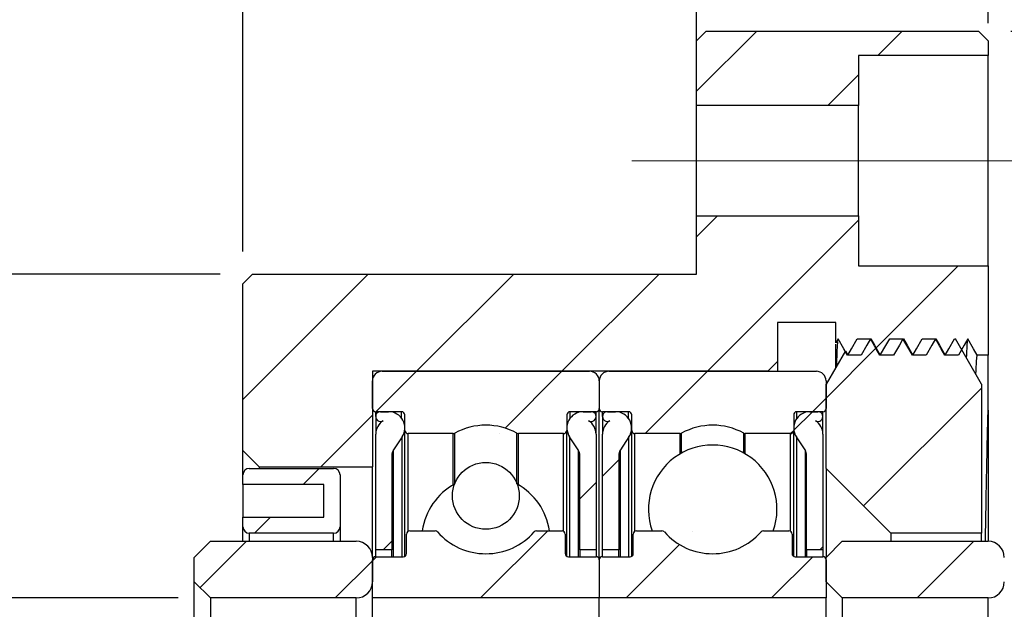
# Model space of a CAD drawing. Header units: millimetres. Extents: x 25 to 346, y 41 to 192.
# Tile 4 of 14: x 43 to 73, y 93 to 111. Entities that reach past the tile are written whole.
import ezdxf

# ---------------------------------------------------------------- set-up
doc = ezdxf.new("R2010")
doc.units = ezdxf.units.MM
doc.linetypes.add('CENTERX2', pattern=[20.32, 12.7, -2.54, 2.54, -2.54])
doc.layers.add('FORMAT', color=7, linetype='Continuous')
doc.styles.add('SLDTEXTSTYLE0', font='TXT', dxfattribs={"width": 0.75})
doc.dimstyles.new('SLDDIMSTYLE1', dxfattribs={"dimtxt": 3.5, "dimasz": 2.5, "dimexe": 0, "dimexo": 0.0625, "dimgap": 0.875, "dimtad": 1, "dimrnd": 1e-09, "dimzin": 12, "dimdsep": 46, "dimtxsty": 'SLDTEXTSTYLE0', "dimsah": 1, "dimcen": 0.09, "dimadec": 0, "dimazin": 3, "dimtfac": 1, "dimtmove": 0, "dimatfit": 0, "dimfxl": 1, "dimfrac": 2, "dimtolj": 1, "dimtzin": 12, "dimarcsym": 0})
doc.dimstyles.new('SLDDIMSTYLE2', dxfattribs={"dimtxt": 3.5, "dimasz": 2.5, "dimexe": 0, "dimexo": 0.0625, "dimgap": 0.875, "dimtad": 1, "dimrnd": 1e-09, "dimzin": 12, "dimdsep": 46, "dimtxsty": 'SLDTEXTSTYLE0', "dimsah": 1, "dimcen": 0.09, "dimadec": 0, "dimazin": 3, "dimtfac": 1, "dimtofl": 0, "dimtmove": 0, "dimatfit": 3, "dimfxl": 1, "dimfrac": 2, "dimtolj": 1, "dimtzin": 12, "dimarcsym": 0})
doc.dimstyles.new('SLDDIMSTYLE5', dxfattribs={"dimtxt": 3.5, "dimasz": 2.5, "dimexe": 0, "dimexo": 0.0625, "dimgap": 0.875, "dimtad": 1, "dimdec": 3, "dimrnd": 1e-09, "dimzin": 12, "dimdsep": 46, "dimtxsty": 'SLDTEXTSTYLE0', "dimsah": 1, "dimcen": 0.09, "dimadec": 0, "dimazin": 3, "dimtol": 1, "dimtp": -0.007, "dimtm": 0.02, "dimtfac": 1, "dimtdec": 3, "dimtmove": 0, "dimatfit": 0, "dimfxl": 1, "dimfrac": 2, "dimtolj": 1, "dimtzin": 0, "dimarcsym": 0})

# ---------------------------------------------------------------- blocks, each defined once
blk = doc.blocks.new('_D_11')
at = {"layer": 'FORMAT', "color": 7}
for p, q in [((42.018, 92.957), (42.018, 98.457)), ((47.697, 92.957), (41.018, 92.957)), ((42.018, 92.957), (42.018, 84.957)), ((47.697, 84.957), (41.018, 84.957)), ((42.018, 84.957), (42.018, 79.457))]:
    blk.add_line(p, q, dxfattribs=at)
for points in [[(42.018, 92.957), (42.268, 95.457), (41.768, 95.457)], [(42.018, 84.957), (41.768, 82.457), (42.268, 82.457)]]:
    blk.add_solid(points, dxfattribs=at)
at = {"layer": 'FORMAT', "color": 7, "char_height": 3.5, "attachment_point": 1, "rotation": 90, "style": 'SLDTEXTSTYLE0'}
for s, insert in [('8', (37.453, 90.194)), ('%%c', (37.506, 84.915))]:
    blk.add_mtext(s, dxfattribs=dict(at, insert=insert))
blk = doc.blocks.new('_D_12')
at = {"layer": 'FORMAT', "color": 7}
for p, q in [((34.4, 102.957), (34.4, 108.457)), ((48.997, 102.957), (33.4, 102.957)), ((34.4, 102.957), (34.4, 74.957)), ((48.997, 74.957), (33.4, 74.957)), ((34.4, 74.957), (34.4, 69.457))]:
    blk.add_line(p, q, dxfattribs=at)
for points in [[(34.4, 102.957), (34.65, 105.457), (34.15, 105.457)], [(34.4, 74.957), (34.15, 72.457), (34.65, 72.457)]]:
    blk.add_solid(points, dxfattribs=at)
at = {"layer": 'FORMAT', "color": 7, "char_height": 3.5, "attachment_point": 1, "rotation": 90, "style": 'SLDTEXTSTYLE0'}
for s, insert in [('0.007', (25.362, 88.299)), ('0.020', (29.888, 88.299)), ('-', (25.362, 86.748)), ('-', (29.888, 86.748)), ('28', (29.835, 80.283)), ('%%c', (29.888, 75.005))]:
    blk.add_mtext(s, dxfattribs=dict(at, insert=insert))
blk = doc.blocks.new('_D_13')
at = {"layer": 'FORMAT', "color": 7}
for p, q in [((49.697, 103.657), (49.697, 116.644)), ((63.697, 109.157), (63.697, 116.644)), ((49.697, 115.644), (44.197, 115.644)), ((49.697, 115.644), (63.697, 115.644)), ((63.697, 115.644), (69.197, 115.644))]:
    blk.add_line(p, q, dxfattribs=at)
for points in [[(49.697, 115.644), (47.197, 115.894), (47.197, 115.394)], [(63.697, 115.644), (66.197, 115.394), (66.197, 115.894)]]:
    blk.add_solid(points, dxfattribs=at)
at = {"layer": 'FORMAT', "color": 7, "insert": (53.059, 120.156), "char_height": 3.5, "attachment_point": 1, "style": 'SLDTEXTSTYLE0'}
blk.add_mtext('14', dxfattribs=at)
blk = doc.blocks.new('_D_14')
at = {"layer": 'FORMAT', "color": 7}
for p, q in [((63.697, 109.157), (63.697, 116.644)), ((72.697, 110.707), (72.697, 116.644)), ((63.697, 115.644), (58.197, 115.644)), ((63.697, 115.644), (72.697, 115.644)), ((72.697, 115.644), (78.197, 115.644))]:
    blk.add_line(p, q, dxfattribs=at)
for points in [[(63.697, 115.644), (61.197, 115.894), (61.197, 115.394)], [(72.697, 115.644), (75.197, 115.394), (75.197, 115.894)]]:
    blk.add_solid(points, dxfattribs=at)
at = {"layer": 'FORMAT', "color": 7, "insert": (67.323, 120.156), "char_height": 3.5, "attachment_point": 1, "style": 'SLDTEXTSTYLE0'}
blk.add_mtext('9', dxfattribs=at)
blk = doc.blocks.new('_D_15')
at = {"layer": 'FORMAT', "color": 7}
for p, q in [((49.697, 103.657), (49.697, 124.26)), ((72.697, 110.707), (72.697, 124.26)), ((72.697, 123.26), (49.697, 123.26))]:
    blk.add_line(p, q, dxfattribs=at)
for points in [[(49.697, 123.26), (52.197, 123.01), (52.197, 123.51)], [(72.697, 123.26), (70.197, 123.51), (70.197, 123.01)]]:
    blk.add_solid(points, dxfattribs=at)
at = {"layer": 'FORMAT', "color": 7, "insert": (58.856, 127.771), "char_height": 3.5, "attachment_point": 1, "style": 'SLDTEXTSTYLE0'}
blk.add_mtext('23', dxfattribs=at)
blk = doc.blocks.new('_D_16')
at = {"layer": 'FORMAT', "color": 7}
for p, q in [((72.697, 110.707), (72.697, 124.26)), ((79.697, 97.857), (79.697, 124.26)), ((72.697, 123.26), (67.197, 123.26)), ((72.697, 123.26), (79.697, 123.26)), ((79.697, 123.26), (85.197, 123.26))]:
    blk.add_line(p, q, dxfattribs=at)
for centre, start, end in [((80.883, 126.038), 153.4349, 206.5651), ((72.356, 126.038), 333.4349, 26.5651)]:
    blk.add_arc(centre, 6.212, start, end, dxfattribs=at)
for points in [[(72.697, 123.26), (70.197, 123.51), (70.197, 123.01)], [(79.697, 123.26), (82.197, 123.01), (82.197, 123.51)]]:
    blk.add_solid(points, dxfattribs=at)
at = {"layer": 'FORMAT', "color": 7, "insert": (75.326, 127.771), "char_height": 3.5, "attachment_point": 1, "style": 'SLDTEXTSTYLE0'}
blk.add_mtext('7', dxfattribs=at)
blk = doc.blocks.new('_D_17')
at = {"layer": 'FORMAT', "color": 7}
for p, q in [((73.397, 110.457), (98.744, 110.457)), ((97.744, 110.457), (97.744, 67.457)), ((73.397, 67.457), (98.744, 67.457))]:
    blk.add_line(p, q, dxfattribs=at)
for points in [[(97.744, 110.457), (97.494, 107.957), (97.994, 107.957)], [(97.744, 67.457), (97.994, 69.957), (97.494, 69.957)]]:
    blk.add_solid(points, dxfattribs=at)
at = {"layer": 'FORMAT', "color": 7, "char_height": 3.5, "attachment_point": 1, "rotation": 90, "style": 'SLDTEXTSTYLE0'}
for s, insert in [('43', (93.178, 89.752)), ('%%c', (93.232, 84.474))]:
    blk.add_mtext(s, dxfattribs=dict(at, insert=insert))

msp = doc.modelspace()

# ---------------------------------------------------------------- hatches: boundary and pattern name
at = {"linetype": 'Continuous', "lineweight": 18}
h = msp.add_hatch(dxfattribs=at)
h.set_pattern_fill('ANSI31', style=0)
h.paths.add_polyline_path([(63.69723, 110.15714), (63.69723, 108.15714), (68.69723, 108.15714), (68.69723, 109.70714), (72.69723, 109.70714), (72.69723, 110.15714), (72.39723, 110.45714), (63.99723, 110.45714)], flags=0)
h = msp.add_hatch(dxfattribs=at)
h.set_pattern_fill('ANSI31', style=0)
edge = h.paths.add_edge_path(flags=0)
edge.add_line((69.35946, 100.45714), (69.78206, 100.45714))
edge.add_spline(control_points=[(69.78206, 100.45714), (69.84063, 100.55859), (69.89921, 100.66004), (69.95779, 100.76149), (69.99545, 100.8267), (70.0331, 100.89192), (70.07076, 100.95714)], knot_values=[0, 0, 0, 0, 0.00035144, 0.00035144, 0.00035144, 0.00057736, 0.00057736, 0.00057736, 0.00057736], weights=[1, 1, 1, 1, 1, 1, 1], degree=3, periodic=0)
edge.add_spline(control_points=[(70.07076, 100.95714), (70.12934, 100.85569), (70.18791, 100.75424), (70.24649, 100.65279), (70.28415, 100.58757), (70.32181, 100.52236), (70.35946, 100.45714)], knot_values=[0, 0, 0, 0, 0.00035144, 0.00035144, 0.00035144, 0.00057736, 0.00057736, 0.00057736, 0.00057736], weights=[1, 1, 1, 1, 1, 1, 1], degree=3, periodic=0)
edge.add_line((70.35946, 100.45714), (70.78206, 100.45714))
edge.add_spline(control_points=[(70.78206, 100.45714), (70.84063, 100.55859), (70.89921, 100.66004), (70.95779, 100.76149), (70.99545, 100.8267), (71.0331, 100.89192), (71.07076, 100.95714)], knot_values=[0, 0, 0, 0, 0.00035144, 0.00035144, 0.00035144, 0.00057736, 0.00057736, 0.00057736, 0.00057736], weights=[1, 1, 1, 1, 1, 1, 1], degree=3, periodic=0)
edge.add_spline(control_points=[(71.07076, 100.95714), (71.12934, 100.85569), (71.18791, 100.75424), (71.24649, 100.65279), (71.28415, 100.58757), (71.32181, 100.52236), (71.35946, 100.45714)], knot_values=[0, 0, 0, 0, 0.00035144, 0.00035144, 0.00035144, 0.00057736, 0.00057736, 0.00057736, 0.00057736], weights=[1, 1, 1, 1, 1, 1, 1], degree=3, periodic=0)
edge.add_line((71.35946, 100.45714), (71.78206, 100.45714))
edge.add_spline(control_points=[(71.78206, 100.45714), (71.84063, 100.55859), (71.89921, 100.66004), (71.95779, 100.76149), (71.99545, 100.8267), (72.0331, 100.89192), (72.07076, 100.95714)], knot_values=[0, 0, 0, 0, 0.00035144, 0.00035144, 0.00035144, 0.00057736, 0.00057736, 0.00057736, 0.00057736], weights=[1, 1, 1, 1, 1, 1, 1], degree=3, periodic=0)
edge.add_spline(control_points=[(72.07076, 100.95714), (72.12934, 100.85569), (72.18791, 100.75424), (72.24649, 100.65279), (72.28415, 100.58757), (72.32181, 100.52236), (72.35946, 100.45714)], knot_values=[0, 0, 0, 0, 0.00035144, 0.00035144, 0.00035144, 0.00057736, 0.00057736, 0.00057736, 0.00057736], weights=[1, 1, 1, 1, 1, 1, 1], degree=3, periodic=0)
edge.add_line((72.35946, 100.45714), (72.69723, 100.45714))
edge.add_line((72.69723, 100.45714), (72.69723, 103.20714))
edge.add_line((72.69723, 103.20714), (68.69723, 103.20714))
edge.add_line((68.69723, 103.20714), (68.69723, 104.75714))
edge.add_line((68.69723, 104.75714), (63.69723, 104.75714))
edge.add_line((63.69723, 104.75714), (63.69723, 102.95714))
edge.add_line((63.69723, 102.95714), (49.99723, 102.95714))
edge.add_line((49.99723, 102.95714), (49.69723, 102.65714))
edge.add_line((49.69723, 102.65714), (49.69723, 97.50714))
edge.add_line((49.69723, 97.50714), (50.19723, 97.00714))
edge.add_line((50.19723, 97.00714), (53.69723, 97.00714))
edge.add_line((53.69723, 97.00714), (53.69723, 99.95714))
edge.add_line((53.69723, 99.95714), (65.89723, 99.95714))
edge.add_line((65.89723, 99.95714), (66.19723, 100.25714))
edge.add_line((66.19723, 100.25714), (66.19723, 101.45714))
edge.add_line((66.19723, 101.45714), (67.99723, 101.45714))
edge.add_line((67.99723, 101.45714), (67.99723, 100.82979))
edge.add_spline(control_points=[(67.99723, 100.82979), (68.02174, 100.87224), (68.04625, 100.91469), (68.07076, 100.95714)], knot_values=[0.00043031, 0.00043031, 0.00043031, 0.00043031, 0.00057736, 0.00057736, 0.00057736, 0.00057736], weights=[1, 1, 1, 1], degree=3, periodic=0)
edge.add_spline(control_points=[(68.07076, 100.95714), (68.12934, 100.85569), (68.18791, 100.75424), (68.24649, 100.65279), (68.28415, 100.58757), (68.32181, 100.52236), (68.35946, 100.45714)], knot_values=[0, 0, 0, 0, 0.00035144, 0.00035144, 0.00035144, 0.00057736, 0.00057736, 0.00057736, 0.00057736], weights=[1, 1, 1, 1, 1, 1, 1], degree=3, periodic=0)
edge.add_line((68.35946, 100.45714), (68.78206, 100.45714))
edge.add_spline(control_points=[(68.78206, 100.45714), (68.84063, 100.55859), (68.89921, 100.66004), (68.95779, 100.76149), (68.99545, 100.8267), (69.0331, 100.89192), (69.07076, 100.95714)], knot_values=[0, 0, 0, 0, 0.00035144, 0.00035144, 0.00035144, 0.00057736, 0.00057736, 0.00057736, 0.00057736], weights=[1, 1, 1, 1, 1, 1, 1], degree=3, periodic=0)
edge.add_spline(control_points=[(69.07076, 100.95714), (69.12934, 100.85569), (69.18791, 100.75424), (69.24649, 100.65279), (69.28415, 100.58757), (69.32181, 100.52236), (69.35946, 100.45714)], knot_values=[0, 0, 0, 0, 0.00035144, 0.00035144, 0.00035144, 0.00057736, 0.00057736, 0.00057736, 0.00057736], weights=[1, 1, 1, 1, 1, 1, 1], degree=3, periodic=0)
h = msp.add_hatch(dxfattribs=at)
h.set_pattern_fill('ANSI31', style=0)
edge = h.paths.add_edge_path(flags=0)
edge.add_spline(control_points=[(71.65947, 100.95714), (71.60089, 100.85569), (71.54231, 100.75424), (71.48373, 100.65279), (71.44608, 100.58757), (71.40842, 100.52236), (71.37076, 100.45714)], knot_values=[0, 0, 0, 0, 0.00035144, 0.00035144, 0.00035144, 0.00057737, 0.00057737, 0.00057737, 0.00057737], weights=[1, 1, 1, 1, 1, 1, 1], degree=3, periodic=0)
edge.add_spline(control_points=[(71.37076, 100.45714), (71.31219, 100.55859), (71.25361, 100.66004), (71.19504, 100.76148), (71.15738, 100.8267), (71.11973, 100.89192), (71.08207, 100.95714)], knot_values=[0, 0, 0, 0, 0.00035143, 0.00035143, 0.00035143, 0.00057736, 0.00057736, 0.00057736, 0.00057736], weights=[1, 1, 1, 1, 1, 1, 1], degree=3, periodic=0)
edge.add_line((71.08207, 100.95714), (70.65947, 100.95714))
edge.add_spline(control_points=[(70.65947, 100.95714), (70.60089, 100.85569), (70.54231, 100.75424), (70.48373, 100.65279), (70.44608, 100.58757), (70.40842, 100.52236), (70.37076, 100.45714)], knot_values=[0, 0, 0, 0, 0.00035144, 0.00035144, 0.00035144, 0.00057737, 0.00057737, 0.00057737, 0.00057737], weights=[1, 1, 1, 1, 1, 1, 1], degree=3, periodic=0)
edge.add_spline(control_points=[(70.37076, 100.45714), (70.31219, 100.55859), (70.25361, 100.66004), (70.19504, 100.76148), (70.15738, 100.8267), (70.11973, 100.89192), (70.08207, 100.95714)], knot_values=[0, 0, 0, 0, 0.00035143, 0.00035143, 0.00035143, 0.00057736, 0.00057736, 0.00057736, 0.00057736], weights=[1, 1, 1, 1, 1, 1, 1], degree=3, periodic=0)
edge.add_line((70.08207, 100.95714), (69.65947, 100.95714))
edge.add_spline(control_points=[(69.65947, 100.95714), (69.60089, 100.85569), (69.54231, 100.75424), (69.48373, 100.65279), (69.44608, 100.58757), (69.40842, 100.52236), (69.37076, 100.45714)], knot_values=[0, 0, 0, 0, 0.00035144, 0.00035144, 0.00035144, 0.00057737, 0.00057737, 0.00057737, 0.00057737], weights=[1, 1, 1, 1, 1, 1, 1], degree=3, periodic=0)
edge.add_spline(control_points=[(69.37076, 100.45714), (69.31219, 100.55859), (69.25361, 100.66004), (69.19504, 100.76148), (69.15738, 100.8267), (69.11973, 100.89192), (69.08207, 100.95714)], knot_values=[0, 0, 0, 0, 0.00035143, 0.00035143, 0.00035143, 0.00057736, 0.00057736, 0.00057736, 0.00057736], weights=[1, 1, 1, 1, 1, 1, 1], degree=3, periodic=0)
edge.add_line((69.08207, 100.95714), (68.65947, 100.95714))
edge.add_spline(control_points=[(68.65947, 100.95714), (68.60089, 100.85569), (68.54231, 100.75424), (68.48373, 100.65279), (68.44608, 100.58757), (68.40842, 100.52236), (68.37076, 100.45714)], knot_values=[0, 0, 0, 0, 0.00035144, 0.00035144, 0.00035144, 0.00057737, 0.00057737, 0.00057737, 0.00057737], weights=[1, 1, 1, 1, 1, 1, 1], degree=3, periodic=0)
edge.add_spline(control_points=[(68.37076, 100.45714), (68.34511, 100.50157), (68.31945, 100.546), (68.2938, 100.59043)], knot_values=[0, 0, 0, 0, 0.00015391, 0.00015391, 0.00015391, 0.00015391], weights=[1, 1, 1, 1], degree=3, periodic=0)
edge.add_line((68.2938, 100.59043), (67.69723, 99.55714))
edge.add_line((67.69723, 99.55714), (67.69723, 96.95714))
edge.add_line((67.69723, 96.95714), (69.69723, 94.95714))
edge.add_line((69.69723, 94.95714), (72.49723, 94.95714))
edge.add_line((72.49723, 94.95714), (72.49723, 99.55714))
edge.add_line((72.49723, 99.55714), (71.68894, 100.95714))
edge.add_line((71.68894, 100.95714), (71.65947, 100.95714))
h = msp.add_hatch(dxfattribs=at)
h.set_pattern_fill('ANSI31', style=0)
edge = h.paths.add_edge_path(flags=0)
edge.add_line((60.39723, 99.95714), (53.99723, 99.95714))
edge.add_arc((53.99723, 99.65714), 0.3, 90, 180)
edge.add_line((53.69723, 99.65714), (53.69723, 98.80714))
edge.add_arc((53.79723, 98.80714), 0.1, 180, 270)
edge.add_line((53.79723, 98.70714), (54.59723, 98.70714))
edge.add_arc((54.59723, 98.60714), 0.1, 0, 90, ccw=False)
edge.add_line((54.69723, 98.60714), (54.69723, 98.13214))
edge.add_arc((54.79723, 98.13214), 0.1, 180, 270)
edge.add_line((54.79723, 98.03214), (56.19026, 98.03214))
edge.add_arc((56.19026, 98.13214), 0.1, 270, 298.888416)
edge.add_arc((57.19723, 96.30714), 1.98438, 61.111584, 118.888416, ccw=False)
edge.add_arc((58.2042, 98.13214), 0.1, 241.111584, 270)
edge.add_line((58.2042, 98.03214), (59.59723, 98.03214))
edge.add_arc((59.59723, 98.13214), 0.1, 270, 360)
edge.add_line((59.69723, 98.13214), (59.69723, 98.60714))
edge.add_arc((59.79723, 98.60714), 0.1, 90, 180, ccw=False)
edge.add_line((59.79723, 98.70714), (60.59723, 98.70714))
edge.add_arc((60.59723, 98.80714), 0.1, 270, 360)
edge.add_line((60.69723, 98.80714), (60.69723, 99.65714))
edge.add_arc((60.39723, 99.65714), 0.3, 0, 90)
h = msp.add_hatch(dxfattribs=at)
h.set_pattern_fill('ANSI31', style=0)
edge = h.paths.add_edge_path(flags=0)
edge.add_line((67.39723, 99.95714), (60.99723, 99.95714))
edge.add_arc((60.99723, 99.65714), 0.3, 90, 180)
edge.add_line((60.69723, 99.65714), (60.69723, 98.80714))
edge.add_arc((60.79723, 98.80714), 0.1, 180, 270)
edge.add_line((60.79723, 98.70714), (61.59723, 98.70714))
edge.add_arc((61.59723, 98.60714), 0.1, 0, 90, ccw=False)
edge.add_line((61.69723, 98.60714), (61.69723, 98.13214))
edge.add_arc((61.79723, 98.13214), 0.1, 180, 270)
edge.add_line((61.79723, 98.03214), (63.19026, 98.03214))
edge.add_arc((63.19026, 98.13214), 0.1, 270, 298.888416)
edge.add_arc((64.19723, 96.30714), 1.98438, 61.111584, 118.888416, ccw=False)
edge.add_arc((65.2042, 98.13214), 0.1, 241.111584, 270)
edge.add_line((65.2042, 98.03214), (66.59723, 98.03214))
edge.add_arc((66.59723, 98.13214), 0.1, 270, 360)
edge.add_line((66.69723, 98.13214), (66.69723, 98.60714))
edge.add_arc((66.79723, 98.60714), 0.1, 90, 180, ccw=False)
edge.add_line((66.79723, 98.70714), (67.59723, 98.70714))
edge.add_arc((67.59723, 98.80714), 0.1, 270, 360)
edge.add_line((67.69723, 98.80714), (67.69723, 99.65714))
edge.add_arc((67.39723, 99.65714), 0.3, 0, 90)
h = msp.add_hatch(dxfattribs=at)
h.set_pattern_fill('ANSI31', style=0)
edge = h.paths.add_edge_path(flags=0)
edge.add_arc((54.59723, 97.36608), 0.3, 146.23231, 180, ccw=False)
edge.add_line((54.34784, 97.53283), (54.61288, 97.92923))
edge.add_arc((54.19723, 98.20714), 0.5, 326.23231, 450)
edge.add_line((54.19723, 98.70714), (53.94723, 98.70714))
edge.add_arc((53.94723, 98.55714), 0.15, 90, 302.57897)
edge.add_arc((54.29723, 98.00942), 0.5, 122.57897, 180)
edge.add_line((53.79723, 98.00942), (53.79723, 94.44214))
edge.add_line((53.79723, 94.44214), (54.29723, 94.44214))
edge.add_line((54.29723, 94.44214), (54.29723, 97.36608))
h = msp.add_hatch(dxfattribs=at)
h.set_pattern_fill('ANSI31', style=0)
edge = h.paths.add_edge_path(flags=0)
edge.add_arc((59.79723, 97.36608), 0.3, 0, 33.76769, ccw=False)
edge.add_line((60.09723, 97.36608), (60.09723, 94.44214))
edge.add_line((60.09723, 94.44214), (60.59723, 94.44214))
edge.add_line((60.59723, 94.44214), (60.59723, 98.00942))
edge.add_arc((60.09723, 98.00942), 0.5, 0, 57.42103)
edge.add_arc((60.44723, 98.55714), 0.15, 237.42103, 450)
edge.add_line((60.44723, 98.70714), (60.19723, 98.70714))
edge.add_arc((60.19723, 98.20714), 0.5, 90, 213.76769)
edge.add_line((59.78158, 97.92923), (60.04662, 97.53283))
h = msp.add_hatch(dxfattribs=at)
h.set_pattern_fill('ANSI31', style=0)
edge = h.paths.add_edge_path(flags=0)
edge.add_arc((61.59723, 97.36608), 0.3, 146.23231, 180, ccw=False)
edge.add_line((61.34784, 97.53283), (61.61288, 97.92923))
edge.add_arc((61.19723, 98.20714), 0.5, 326.23231, 450)
edge.add_line((61.19723, 98.70714), (60.94723, 98.70714))
edge.add_arc((60.94723, 98.55714), 0.15, 90, 302.57897)
edge.add_arc((61.29723, 98.00942), 0.5, 122.57897, 180)
edge.add_line((60.79723, 98.00942), (60.79723, 94.44214))
edge.add_line((60.79723, 94.44214), (61.29723, 94.44214))
edge.add_line((61.29723, 94.44214), (61.29723, 97.36608))
h = msp.add_hatch(dxfattribs=at)
h.set_pattern_fill('ANSI31', style=0)
edge = h.paths.add_edge_path(flags=0)
edge.add_arc((66.79723, 97.36608), 0.3, 0, 33.76769, ccw=False)
edge.add_line((67.09723, 97.36608), (67.09723, 94.44214))
edge.add_line((67.09723, 94.44214), (67.59723, 94.44214))
edge.add_line((67.59723, 94.44214), (67.59723, 98.00942))
edge.add_arc((67.09723, 98.00942), 0.5, 0, 57.42103)
edge.add_arc((67.44723, 98.55714), 0.15, 237.42103, 450)
edge.add_line((67.44723, 98.70714), (67.19723, 98.70714))
edge.add_arc((67.19723, 98.20714), 0.5, 90, 213.76769)
edge.add_line((66.78158, 97.92923), (67.04662, 97.53283))
h = msp.add_hatch(dxfattribs=at)
h.set_pattern_fill('ANSI31', style=0)
edge = h.paths.add_edge_path(flags=0)
edge.add_line((52.19723, 95.45714), (49.69723, 95.45714))
edge.add_line((49.69723, 95.45714), (49.69723, 95.15714))
edge.add_arc((49.89723, 95.15714), 0.2, 180, 270)
edge.add_line((49.89723, 94.95714), (52.49723, 94.95714))
edge.add_arc((52.49723, 95.15714), 0.2, 270, 360)
edge.add_line((52.69723, 95.15714), (52.69723, 96.75714))
edge.add_arc((52.49723, 96.75714), 0.2, 0, 90)
edge.add_line((52.49723, 96.95714), (49.89723, 96.95714))
edge.add_arc((49.89723, 96.75714), 0.2, 90, 180)
edge.add_line((49.69723, 96.75714), (49.69723, 96.45714))
edge.add_line((49.69723, 96.45714), (52.19723, 96.45714))
edge.add_line((52.19723, 96.45714), (52.19723, 95.45714))
h = msp.add_hatch(dxfattribs=at)
h.set_pattern_fill('ANSI31', style=0)
edge = h.paths.add_edge_path(flags=0)
edge.add_arc((57.19723, 96.10907), 1.03217, 0, 360)
h = msp.add_hatch(dxfattribs=at)
h.set_pattern_fill('ANSI31', style=0)
edge = h.paths.add_edge_path(flags=0)
edge.add_line((53.69723, 94.13214), (53.69723, 92.95714))
edge.add_line((53.69723, 92.95714), (60.69723, 92.95714))
edge.add_line((60.69723, 92.95714), (60.69723, 94.13214))
edge.add_arc((60.59723, 94.13214), 0.1, 0, 90)
edge.add_line((60.59723, 94.23214), (59.74723, 94.23214))
edge.add_arc((59.74723, 94.33214), 0.1, 180, 270, ccw=False)
edge.add_line((59.64723, 94.33214), (59.64723, 94.93214))
edge.add_arc((59.54723, 94.93214), 0.1, 0, 90)
edge.add_line((59.54723, 95.03214), (58.76375, 95.03214))
edge.add_arc((58.76375, 94.93214), 0.1, 90, 138.725277)
edge.add_arc((57.19723, 96.30714), 1.98438, 221.274723, 318.725277, ccw=False)
edge.add_arc((55.63071, 94.93214), 0.1, 41.274723, 90)
edge.add_line((55.63071, 95.03214), (54.84723, 95.03214))
edge.add_arc((54.84723, 94.93214), 0.1, 90, 180)
edge.add_line((54.74723, 94.93214), (54.74723, 94.33214))
edge.add_arc((54.64723, 94.33214), 0.1, 270, 360, ccw=False)
edge.add_line((54.64723, 94.23214), (53.79723, 94.23214))
edge.add_arc((53.79723, 94.13214), 0.1, 90, 180)
h = msp.add_hatch(dxfattribs=at)
h.set_pattern_fill('ANSI31', style=0)
edge = h.paths.add_edge_path(flags=0)
edge.add_line((60.69723, 94.13214), (60.69723, 92.95714))
edge.add_line((60.69723, 92.95714), (67.69723, 92.95714))
edge.add_line((67.69723, 92.95714), (67.69723, 94.13214))
edge.add_arc((67.59723, 94.13214), 0.1, 0, 90)
edge.add_line((67.59723, 94.23214), (66.74723, 94.23214))
edge.add_arc((66.74723, 94.33214), 0.1, 180, 270, ccw=False)
edge.add_line((66.64723, 94.33214), (66.64723, 94.93214))
edge.add_arc((66.54723, 94.93214), 0.1, 0, 90)
edge.add_line((66.54723, 95.03214), (65.76375, 95.03214))
edge.add_arc((65.76375, 94.93214), 0.1, 90, 138.725277)
edge.add_arc((64.19723, 96.30714), 1.98438, 221.274723, 318.725277, ccw=False)
edge.add_arc((62.63071, 94.93214), 0.1, 41.274723, 90)
edge.add_line((62.63071, 95.03214), (61.84723, 95.03214))
edge.add_arc((61.84723, 94.93214), 0.1, 90, 180)
edge.add_line((61.74723, 94.93214), (61.74723, 94.33214))
edge.add_arc((61.64723, 94.33214), 0.1, -90, 0, ccw=False)
edge.add_line((61.64723, 94.23214), (60.79723, 94.23214))
edge.add_arc((60.79723, 94.13214), 0.1, 90, 180)
h = msp.add_hatch(dxfattribs=at)
h.set_pattern_fill('ANSI31', style=0)
edge = h.paths.add_edge_path(flags=0)
edge.add_line((48.19723, 94.20714), (48.19723, 93.45714))
edge.add_line((48.19723, 93.45714), (48.69723, 92.95714))
edge.add_line((48.69723, 92.95714), (53.19723, 92.95714))
edge.add_arc((53.19723, 93.45714), 0.5, 270, 360)
edge.add_line((53.69723, 93.45714), (53.69723, 94.20714))
edge.add_arc((53.19723, 94.20714), 0.5, 0, 90)
edge.add_line((53.19723, 94.70714), (48.69723, 94.70714))
edge.add_line((48.69723, 94.70714), (48.19723, 94.20714))
h = msp.add_hatch(dxfattribs=at)
h.set_pattern_fill('ANSI31', style=0)
edge = h.paths.add_edge_path(flags=0)
edge.add_line((67.69723, 94.20714), (67.69723, 93.45714))
edge.add_line((67.69723, 93.45714), (68.19723, 92.95714))
edge.add_line((68.19723, 92.95714), (72.69723, 92.95714))
edge.add_arc((72.69723, 93.45714), 0.5, 270, 360)
edge.add_line((73.19723, 93.45714), (73.19723, 94.20714))
edge.add_arc((72.69723, 94.20714), 0.5, 0, 90)
edge.add_line((72.69723, 94.70714), (68.19723, 94.70714))
edge.add_line((68.19723, 94.70714), (67.69723, 94.20714))

# ---------------------------------------------------------------- linework, layer by layer
at = {"color": 7, "linetype": 'Continuous', "lineweight": 25}
for p, q in [((63.99723, 110.45714), (63.69723, 110.15714)), ((63.99723, 110.45714), (72.39723, 110.45714)), ((72.69723, 110.15714), (72.39723, 110.45714)), ((63.69723, 108.15714), (63.69723, 110.15714)), ((72.69723, 110.15714), (72.69723, 109.70714)), ((72.69723, 109.70714), (68.69723, 109.70714)), ((68.69723, 109.70714), (68.69723, 108.15714)), ((72.69723, 103.20714), (72.69723, 109.70714)), ((68.69723, 108.15714), (63.69723, 108.15714)), ((63.69723, 104.75714), (63.69723, 108.15714)), ((68.69723, 104.75714), (68.69723, 108.15714)), ((63.69723, 104.75714), (68.69723, 104.75714)), ((63.69723, 102.95714), (63.69723, 104.75714)), ((68.69723, 104.75714), (68.69723, 103.20714)), ((68.69723, 103.20714), (72.69723, 103.20714)), ((72.69723, 103.20714), (72.69723, 100.45714)), ((49.99723, 102.95714), (49.69723, 102.65714)), ((49.99723, 102.95714), (63.69723, 102.95714)), ((49.69723, 97.50714), (49.69723, 102.65714)), ((67.99723, 101.45714), (66.19723, 101.45714)), ((66.19723, 101.45714), (66.19723, 100.25714)), ((67.99723, 100.82979), (67.99723, 101.45714)), ((68.07076, 100.95714), (67.99723, 100.82979)), ((68.65947, 100.95714), (69.08207, 100.95714)), ((69.65947, 100.95714), (70.08207, 100.95714)), ((70.65947, 100.95714), (71.08207, 100.95714)), ((71.65947, 100.95714), (71.68894, 100.95714)), ((72.49723, 99.55714), (71.68894, 100.95714)), ((68.2938, 100.59043), (67.69723, 99.55714)), ((68.2938, 100.59043), (68.37076, 100.45714)), ((68.78206, 100.45714), (68.35946, 100.45714)), ((69.78206, 100.45714), (69.35946, 100.45714)), ((70.78206, 100.45714), (70.35946, 100.45714)), ((71.78206, 100.45714), (71.35946, 100.45714)), ((72.69723, 100.45714), (72.35946, 100.45714)), ((72.69723, 98.75495), (72.69723, 100.45714)), ((65.89723, 99.95714), (66.19723, 100.25714)), ((66.19723, 100.25714), (66.19723, 99.95714)), ((65.89723, 99.95714), (53.69723, 99.95714)), ((53.69723, 99.95714), (53.69723, 97.00714)), ((53.99723, 99.95714), (60.39723, 99.95714)), ((60.99723, 99.95714), (67.39723, 99.95714)), ((53.69723, 98.80714), (53.69723, 99.65714)), ((60.69723, 99.65714), (60.69723, 98.80714)), ((67.69723, 99.65714), (67.69723, 98.80714)), ((67.69723, 96.95714), (67.69723, 99.55714)), ((72.49723, 99.55714), (72.49723, 94.95714)), ((60.69723, 94.13214), (60.69723, 98.80714)), ((54.59723, 98.70714), (53.79723, 98.70714)), ((53.79723, 98.55714), (53.79723, 98.00942)), ((53.94723, 98.70714), (54.19723, 98.70714)), ((54.69723, 98.13214), (54.69723, 98.60714)), ((59.69723, 98.60714), (59.69723, 98.13214)), ((60.59723, 98.70714), (59.79723, 98.70714)), ((60.19723, 98.70714), (60.44723, 98.70714)), ((60.59723, 98.00942), (60.59723, 98.55714)), ((61.59723, 98.70714), (60.79723, 98.70714)), ((60.79723, 98.55714), (60.79723, 98.00942)), ((60.94723, 98.70714), (61.19723, 98.70714)), ((61.69723, 98.13214), (61.69723, 98.60714)), ((66.69723, 98.60714), (66.69723, 98.13214)), ((67.59723, 98.70714), (66.79723, 98.70714)), ((67.19723, 98.70714), (67.44723, 98.70714)), ((67.59723, 98.00942), (67.59723, 98.55714)), ((53.79723, 94.44214), (53.79723, 98.00942)), ((54.61288, 97.92923), (54.34784, 97.53283)), ((54.69723, 94.24554), (54.69723, 98.13214)), ((56.19026, 98.03214), (54.79723, 98.03214)), ((59.59723, 98.03214), (58.2042, 98.03214)), ((59.69723, 94.24554), (59.69723, 98.13214)), ((60.04662, 97.53283), (59.78158, 97.92923)), ((60.59723, 98.00942), (60.59723, 94.44214)), ((60.79723, 94.44214), (60.79723, 98.00942)), ((61.61288, 97.92923), (61.34784, 97.53283)), ((61.69723, 94.24554), (61.69723, 98.13214)), ((63.19026, 98.03214), (61.79723, 98.03214)), ((66.59723, 98.03214), (65.2042, 98.03214)), ((66.69723, 94.24554), (66.69723, 98.13214)), ((67.04662, 97.53283), (66.78158, 97.92923)), ((67.59723, 98.00942), (67.59723, 94.44214)), ((49.69723, 97.50714), (50.19723, 97.00714)), ((49.69723, 96.75714), (49.69723, 97.50714)), ((54.29723, 97.36609), (54.29723, 94.44214)), ((60.09723, 94.44214), (60.09723, 97.36609)), ((61.29723, 97.36609), (61.29723, 94.44214)), ((67.09723, 94.44214), (67.09723, 97.36609)), ((49.89723, 96.95714), (52.49723, 96.95714)), ((50.19723, 97.00714), (50.19723, 96.95714)), ((50.19723, 97.00714), (53.69723, 97.00714)), ((53.69723, 94.20714), (53.69723, 97.00714)), ((67.69723, 96.95714), (69.69723, 94.95714)), ((67.69723, 96.95714), (67.69723, 94.20714)), ((49.69723, 96.45714), (49.69723, 96.75714)), ((52.69723, 96.75714), (52.69723, 95.15714)), ((52.19723, 96.45714), (49.69723, 96.45714)), ((49.69723, 96.45714), (49.69723, 95.45714)), ((52.19723, 95.45714), (52.19723, 96.45714)), ((49.69723, 95.45714), (52.19723, 95.45714)), ((49.69723, 95.15714), (49.69723, 95.45714)), ((49.69723, 94.70714), (49.69723, 95.15714)), ((52.69723, 95.15714), (52.69723, 94.70714)), ((52.49723, 94.95714), (49.89723, 94.95714)), ((54.74723, 94.33214), (54.74723, 94.93214)), ((54.84723, 95.03214), (55.63071, 95.03214)), ((58.76375, 95.03214), (59.54723, 95.03214)), ((59.64723, 94.93214), (59.64723, 94.33214)), ((61.74723, 94.33214), (61.74723, 94.93214)), ((61.84723, 95.03214), (62.63071, 95.03214)), ((65.76375, 95.03214), (66.54723, 95.03214)), ((66.64723, 94.93214), (66.64723, 94.33214)), ((69.69723, 94.95714), (69.69723, 94.70714)), ((72.49723, 94.95714), (69.69723, 94.95714)), ((72.49723, 94.70714), (72.49723, 94.95714)), ((48.69723, 94.70714), (48.19723, 94.20714)), ((48.69723, 94.70714), (53.19723, 94.70714)), ((68.19723, 94.70714), (67.69723, 94.20714)), ((68.19723, 94.70714), (72.69723, 94.70714)), ((48.19723, 93.45714), (48.19723, 94.20714)), ((53.69723, 94.20714), (53.69723, 93.45714)), ((54.29723, 94.44214), (53.79723, 94.44214)), ((53.79723, 94.23214), (53.79723, 94.44214)), ((53.79723, 94.23214), (54.64723, 94.23214)), ((54.29723, 94.23214), (54.29723, 94.44214)), ((59.74723, 94.23214), (60.59723, 94.23214)), ((60.59723, 94.44214), (60.09723, 94.44214)), ((60.09723, 94.44214), (60.09723, 94.23214)), ((60.59723, 94.44214), (60.59723, 94.23214)), ((61.29723, 94.44214), (60.79723, 94.44214)), ((60.79723, 94.23214), (60.79723, 94.44214)), ((60.79723, 94.23214), (61.64723, 94.23214)), ((61.29723, 94.23214), (61.29723, 94.44214)), ((66.74723, 94.23214), (67.59723, 94.23214)), ((67.59723, 94.44214), (67.09723, 94.44214)), ((67.09723, 94.44214), (67.09723, 94.23214)), ((67.59723, 94.44214), (67.59723, 94.23214)), ((67.69723, 93.45714), (67.69723, 94.20714)), ((53.69723, 92.95714), (53.69723, 94.13214)), ((60.69723, 94.13214), (60.69723, 92.95714)), ((67.69723, 94.13214), (67.69723, 92.95714)), ((48.19723, 93.45714), (48.69723, 92.95714)), ((48.19723, 84.45714), (48.19723, 93.45714)), ((67.69723, 93.45714), (68.19723, 92.95714)), ((48.69723, 92.95714), (48.69723, 84.95714)), ((53.19723, 92.95714), (48.69723, 92.95714)), ((53.19723, 84.95714), (53.19723, 92.95714)), ((60.69723, 92.95714), (53.69723, 92.95714)), ((53.69723, 84.95714), (53.69723, 92.95714)), ((60.69723, 84.95714), (60.69723, 92.95714)), ((67.69723, 92.95714), (60.69723, 92.95714)), ((67.69723, 84.95714), (67.69723, 92.95714)), ((68.19723, 92.95714), (68.19723, 84.95714)), ((72.69723, 92.95714), (68.19723, 92.95714)), ((72.69723, 84.95714), (72.69723, 92.95714))]:
    msp.add_line(p, q, dxfattribs=at)
at = {"color": 8, "linetype": 'Continuous', "lineweight": 25}
for p, q in [((53.79723, 98.55714), (53.79723, 98.70714)), ((54.59723, 98.50714), (54.59723, 98.70714)), ((59.79723, 98.50714), (59.79723, 98.70714)), ((60.59723, 98.55714), (60.59723, 98.70714)), ((60.79723, 98.55714), (60.79723, 98.70714)), ((61.59723, 98.50714), (61.59723, 98.70714)), ((66.79723, 98.50714), (66.79723, 98.70714)), ((67.59723, 98.55714), (67.59723, 98.70714)), ((54.61288, 94.23214), (54.61288, 97.92923)), ((54.79723, 95.01874), (54.79723, 98.03214)), ((56.19026, 96.45125), (56.19026, 98.03214)), ((56.23857, 96.47879), (56.23857, 98.04458)), ((58.15589, 96.47879), (58.15589, 98.04458)), ((58.2042, 96.45125), (58.2042, 98.03214)), ((59.59723, 95.01874), (59.59723, 98.03214)), ((59.78158, 97.92923), (59.78158, 94.23214)), ((61.61288, 94.23214), (61.61288, 97.92923)), ((61.79723, 95.01874), (61.79723, 98.03214)), ((63.19026, 97.40482), (63.19026, 98.03214)), ((63.23857, 97.43236), (63.23857, 98.04458)), ((65.15589, 97.43236), (65.15589, 98.04458)), ((65.2042, 97.40482), (65.2042, 98.03214)), ((66.59723, 95.01874), (66.59723, 98.03214)), ((66.78158, 97.92923), (66.78158, 94.23214)), ((54.34784, 94.23214), (54.34784, 97.53283)), ((60.04662, 97.53283), (60.04662, 94.23214)), ((61.34784, 94.23214), (61.34784, 97.53283)), ((67.04662, 97.53283), (67.04662, 94.23214)), ((49.89723, 94.95714), (49.89723, 94.70714)), ((52.49723, 94.70714), (52.49723, 94.95714))]:
    msp.add_line(p, q, dxfattribs=at)
at = {"color": 7, "linetype": 'Continuous', "lineweight": 25, "flags": 128}
for points in [[(68.35946, 100.45714), (68.24649, 100.65279), (68.07076, 100.95714)], [(68.37076, 100.45714), (68.48373, 100.65279), (68.65947, 100.95714)], [(69.07076, 100.95714), (68.95779, 100.76149), (68.78206, 100.45714)], [(69.35946, 100.45714), (69.24649, 100.65279), (69.07076, 100.95714)], [(69.08207, 100.95714), (69.19504, 100.76149), (69.37076, 100.45714)], [(69.37076, 100.45714), (69.48373, 100.65279), (69.65947, 100.95714)], [(70.07076, 100.95714), (69.95779, 100.76149), (69.78206, 100.45714)], [(70.35946, 100.45714), (70.24649, 100.65279), (70.07076, 100.95714)], [(70.08207, 100.95714), (70.19504, 100.76149), (70.37076, 100.45714)], [(70.37076, 100.45714), (70.48373, 100.65279), (70.65947, 100.95714)], [(71.07076, 100.95714), (70.95779, 100.76149), (70.78206, 100.45714)], [(71.35946, 100.45714), (71.24649, 100.65279), (71.07076, 100.95714)], [(71.08207, 100.95714), (71.19504, 100.76149), (71.37076, 100.45714)], [(71.37076, 100.45714), (71.48373, 100.65279), (71.65947, 100.95714)], [(72.07076, 100.95714), (71.95779, 100.76149), (71.78206, 100.45714)], [(72.35946, 100.45714), (72.24649, 100.65279), (72.07076, 100.95714)]]:
    msp.add_lwpolyline(points, dxfattribs=at)
at = {"color": 7, "linetype": 'Continuous', "lineweight": 25}
msp.add_circle((57.19723, 96.10907), 1.03217, dxfattribs=at)
for centre, radius, start, end in [((53.99723, 99.65714), 0.3, 90, 180), ((60.39723, 99.65714), 0.3, 0, 90), ((60.99723, 99.65714), 0.3, 90, 180), ((67.39723, 99.65714), 0.3, 0, 90), ((53.79723, 98.80714), 0.1, 180, 270), ((60.59723, 98.80714), 0.1, 270, 0), ((60.79723, 98.80714), 0.1, 180, 270), ((67.59723, 98.80714), 0.1, 270, 0), ((53.94723, 98.55714), 0.15, 90, 302.57897), ((54.19723, 98.20714), 0.5, 326.23231, 90), ((54.59723, 98.60714), 0.1, 0, 90), ((60.19723, 98.20714), 0.5, 90, 213.76769), ((59.79723, 98.60714), 0.1, 90, 180), ((60.44723, 98.55714), 0.15, 237.42103, 90), ((60.94723, 98.55714), 0.15, 90, 302.57897), ((61.19723, 98.20714), 0.5, 326.23231, 90), ((61.59723, 98.60714), 0.1, 0, 90), ((67.19723, 98.20714), 0.5, 90, 213.76769), ((66.79723, 98.60714), 0.1, 90, 180), ((67.44723, 98.55714), 0.15, 237.42103, 90), ((54.29723, 98.00942), 0.5, 122.57897, 180), ((57.19723, 96.30714), 1.98438, 61.111584, 118.888416), ((60.09723, 98.00942), 0.5, 0, 57.42103), ((61.29723, 98.00942), 0.5, 122.57897, 180), ((64.19723, 96.30714), 1.98438, 61.111584, 118.888416), ((67.09723, 98.00942), 0.5, 0, 57.42103), ((54.79723, 98.13214), 0.1, 180, 270), ((56.19026, 98.13214), 0.1, 270, 298.888416), ((58.2042, 98.13214), 0.1, 241.111584, 270), ((59.59723, 98.13214), 0.1, 270, 0), ((61.79723, 98.13214), 0.1, 180, 270), ((63.19026, 98.13214), 0.1, 270, 298.888416), ((65.2042, 98.13214), 0.1, 241.111584, 270), ((66.59723, 98.13214), 0.1, 270, 0), ((64.19723, 95.69492), 1.98438, 340.488266, 199.511734), ((54.59723, 97.36608), 0.3, 146.23231, 180), ((59.79723, 97.36608), 0.3, 360, 33.76769), ((61.59723, 97.36608), 0.3, 146.23231, 180), ((66.79723, 97.36608), 0.3, 360, 33.76769), ((49.89723, 96.75714), 0.2, 90, 180), ((52.49723, 96.75714), 0.2, 0, 90), ((57.19723, 94.74135), 1.98438, 119.098703, 171.573493), ((57.19723, 94.74135), 1.98438, 8.426507, 61.111584), ((49.89723, 95.15714), 0.2, 180, 270), ((52.49723, 95.15714), 0.2, 270, 0), ((54.84723, 94.93214), 0.1, 90, 180), ((55.63071, 94.93214), 0.1, 41.274723, 90), ((57.19723, 96.30714), 1.98437, 221.274723, 318.725277), ((58.76375, 94.93214), 0.1, 90, 138.725277), ((59.54723, 94.93214), 0.1, 0, 90), ((61.84723, 94.93214), 0.1, 90, 180), ((62.63071, 94.93214), 0.1, 41.274723, 90), ((64.19723, 96.30714), 1.98438, 221.274723, 318.725277), ((65.76375, 94.93214), 0.1, 90, 138.725277), ((66.54723, 94.93214), 0.1, 0, 90), ((53.19723, 94.20714), 0.5, 0, 90), ((72.69723, 94.20714), 0.5, 0, 90), ((53.79723, 94.13214), 0.1, 90, 180), ((54.64723, 94.33214), 0.1, 270, 0), ((59.74723, 94.33214), 0.1, 180, 270), ((60.59723, 94.13214), 0.1, 0, 90), ((60.79723, 94.13214), 0.1, 90, 180), ((61.64723, 94.33214), 0.1, 270, 0), ((66.74723, 94.33214), 0.1, 180, 270), ((67.59723, 94.13214), 0.1, 0, 90), ((53.19723, 93.45714), 0.5, 270, 0), ((72.69723, 93.45714), 0.5, 270, 0)]:
    msp.add_arc(centre, radius, start, end, dxfattribs=at)
for points, knots in [([(72.05548, 100.89028), (72.05444, 100.88604), (72.04761, 100.85838), (72.03706, 100.69759), (72.02767, 100.47386), (72.02363, 100.37744)], [0, 0, 0, 0, 0.093286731, 0.609273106, 1, 1, 1, 1]), ([(67.99723, 100.07676), (67.99723, 100.14487), (67.99723, 100.319), (67.99723, 100.52441), (67.99723, 100.703), (67.99723, 100.7613), (67.99723, 100.78957)], [0, 0, 0, 0, 0.179310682, 0.45836146, 0.737402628, 1, 1, 1, 1]), ([(68.05407, 100.87825), (68.05303, 100.87377), (68.04576, 100.84247), (68.03316, 100.61066), (68.02116, 100.35351), (68.01421, 100.13196), (68.01336, 100.10468)], [0, 0, 0, 0, 0.07277724, 0.50782971, 0.93941821, 1, 1, 1, 1]), ([(72.35946, 100.45714), (72.3592, 100.45711), (72.35294, 100.45641), (72.34098, 100.40058), (72.32535, 100.2075), (72.31566, 99.98108), (72.3113, 99.87919)], [0, 0, 0, 0, 0.01551051, 0.36961362, 0.71630772, 1, 1, 1, 1]), ([(72.61557, 94.70714), (72.61731, 94.81784), (72.6251, 95.31398), (72.63953, 96.12257), (72.65872, 97.11653), (72.67813, 98.01237), (72.69088, 98.50799), (72.69723, 98.75495)], [0, 0, 0, 0, 0.06606389, 0.29608899, 0.52762642, 0.76462389, 1, 1, 1, 1]), ([(72.69723, 98.75495), (72.69723, 98.59989), (72.69723, 98.21875), (72.69723, 97.4979), (72.69723, 96.58876), (72.69723, 95.65862), (72.69723, 94.9984), (72.69723, 94.70714)], [0, 0, 0, 0, 0.1531533, 0.376444, 0.60044686, 0.82373759, 1, 1, 1, 1])]:
    msp.add_open_spline(points, degree=3, knots=knots, dxfattribs=at)
at = {"layer": 'FORMAT', "color": 7, "linetype": 'CENTERX2', "lineweight": 18}
for p, q in [((61.69723, 106.45714), (68.69723, 106.45714)), ((68.69723, 106.45714), (74.69723, 106.45714))]:
    msp.add_line(p, q, dxfattribs=at)

# ---------------------------------------------------------------- dimensions: what is measured, and where the dimension line sits
at = {"layer": 'FORMAT', "color": 7}
dim = msp.add_linear_dim(base=(79.69723, 123.25967), p1=(72.69723, 109.70714), p2=(79.69723, 96.85714), text='(<>)', dimstyle='SLDDIMSTYLE1', dxfattribs=at)
dim.commit()
dim.dimension.update_dxf_attribs({"geometry": '_D_16', "text_midpoint": (76.61942, 123.25967), "dimtype": 160})
for base, p1, p2, dimstyle, picture, middle in [((49.69723, 123.25967), (72.69723, 109.70714), (49.69723, 102.65714), 'SLDDIMSTYLE2', '_D_15', (61.44194, 123.25967)), ((63.69723, 115.64447), (49.69723, 102.65714), (63.69723, 108.15714), 'SLDDIMSTYLE1', '_D_13', (55.64475, 115.64447)), ((72.69723, 115.64447), (63.69723, 108.15714), (72.69723, 109.70714), 'SLDDIMSTYLE1', '_D_14', (68.61629, 115.64447))]:
    dim = msp.add_linear_dim(base=base, p1=p1, p2=p2, dimstyle=dimstyle, dxfattribs=at)
    dim.commit()
    dim.dimension.update_dxf_attribs({"geometry": picture, "text_midpoint": middle, "dimtype": 160})
for base, p1, p2, dimstyle, picture, middle in [((97.7437, 67.45714), (72.39723, 110.45714), (72.39723, 67.45714), 'SLDDIMSTYLE2', '_D_17', (97.7437, 89.69897)), ((34.3999, 74.95714), (49.99723, 102.95714), (49.99723, 74.95714), 'SLDDIMSTYLE5', '_D_12', (34.3999, 87.47056)), ((42.01803, 84.95714), (48.69723, 92.95714), (48.69723, 84.95714), 'SLDDIMSTYLE1', '_D_11', (42.01803, 88.84771))]:
    dim = msp.add_linear_dim(base=base, p1=p1, p2=p2, angle=90, text='%%c<>', dimstyle=dimstyle, dxfattribs=at)
    dim.commit()
    dim.dimension.update_dxf_attribs({"geometry": picture, "text_midpoint": middle, "dimtype": 160})

doc.saveas('drawing.dxf')
